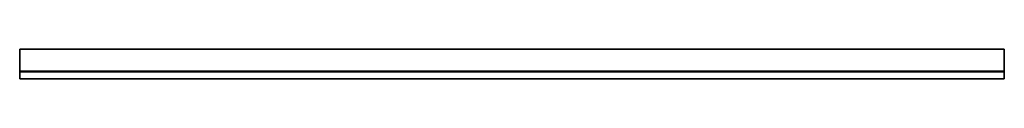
# Model space of a CAD drawing. Header units: millimetres. Extents: x 2 to 2048, y -31 to 30.
import ezdxf

# ---------------------------------------------------------------- set-up
doc = ezdxf.new("R2010")
doc.units = ezdxf.units.MM
doc.header["$LTSCALE"] = 10
doc.layers.add('AWGrundk_BESCH_sich_laufhor_hilf', color=1, linetype='Continuous')
doc.layers.add('AWGrundk_BESCH_sich_laufhor_hilf_wnz', color=1, linetype='Continuous')

msp = doc.modelspace()

# ---------------------------------------------------------------- linework, layer by layer
at = {"layer": 'AWGrundk_BESCH_sich_laufhor_hilf_wnz'}
for points in [[(2, 30, 2368), (2, 30, 2368), (2, 30, 2368), (2, 30, 2368), (2, 30, 2368), (2, 30, 2368), (2, -17, 2368), (2, -17, 2335), (2, 30, 2335), (2, -17, 2335), (2048, -17, 2335), (2048, 30, 2335), (2048, -17, 2335), (2048, -17, 2368), (2048, 30, 2368), (2048, -17, 2368), (2, -17, 2368), (2, 30, 2368), (2, 30, 2335), (2048, 30, 2335), (2048, 30, 2368), (2, 30, 2368)], [(2, -15.5, 2368), (2, -15.5, 2368), (2, -15.5, 2368), (2, -15.5, 2368), (2, -15.5, 2368), (2, -15.5, 2368), (2, -31, 2368), (2, -31, 2289), (2, -15.5, 2289), (2, -31, 2289), (2048, -31, 2289), (2048, -15.5, 2289), (2048, -31, 2289), (2048, -31, 2368), (2048, -15.5, 2368), (2048, -31, 2368), (2, -31, 2368), (2, -15.5, 2368), (2, -15.5, 2289), (2048, -15.5, 2289), (2048, -15.5, 2368), (2, -15.5, 2368)]]:
    msp.add_polyline3d(points, dxfattribs=at)

# ---------------------------------------------------------------- meshes
at = {"layer": 'AWGrundk_BESCH_sich_laufhor_hilf'}
mesh = msp.add_polymesh((6, 3), dxfattribs=at)
for k, corner in enumerate([(2048, 30, 2368), (2048, -17, 2368), (2048, -17, 2368), (2, 30, 2368), (2, -17, 2368), (2, -17, 2368), (2, 30, 2335), (2, -17, 2335), (2, -17, 2368), (2048, 30, 2335), (2048, -17, 2335), (2048, -17, 2368), (2048, 30, 2335), (2048, 30, 2335), (2048, 30, 2368), (2, 30, 2335), (2, 30, 2335), (2, 30, 2368)]):
    mesh.set_mesh_vertex(divmod(k, 3), corner)
mesh = msp.add_polymesh((6, 3), dxfattribs=at)
for k, corner in enumerate([(2048, -15.5, 2368), (2048, -31, 2368), (2048, -31, 2368), (2, -15.5, 2368), (2, -31, 2368), (2, -31, 2368), (2, -15.5, 2289), (2, -31, 2289), (2, -31, 2368), (2048, -15.5, 2289), (2048, -31, 2289), (2048, -31, 2368), (2048, -15.5, 2289), (2048, -15.5, 2289), (2048, -15.5, 2368), (2, -15.5, 2289), (2, -15.5, 2289), (2, -15.5, 2368)]):
    mesh.set_mesh_vertex(divmod(k, 3), corner)

doc.saveas('drawing.dxf')
